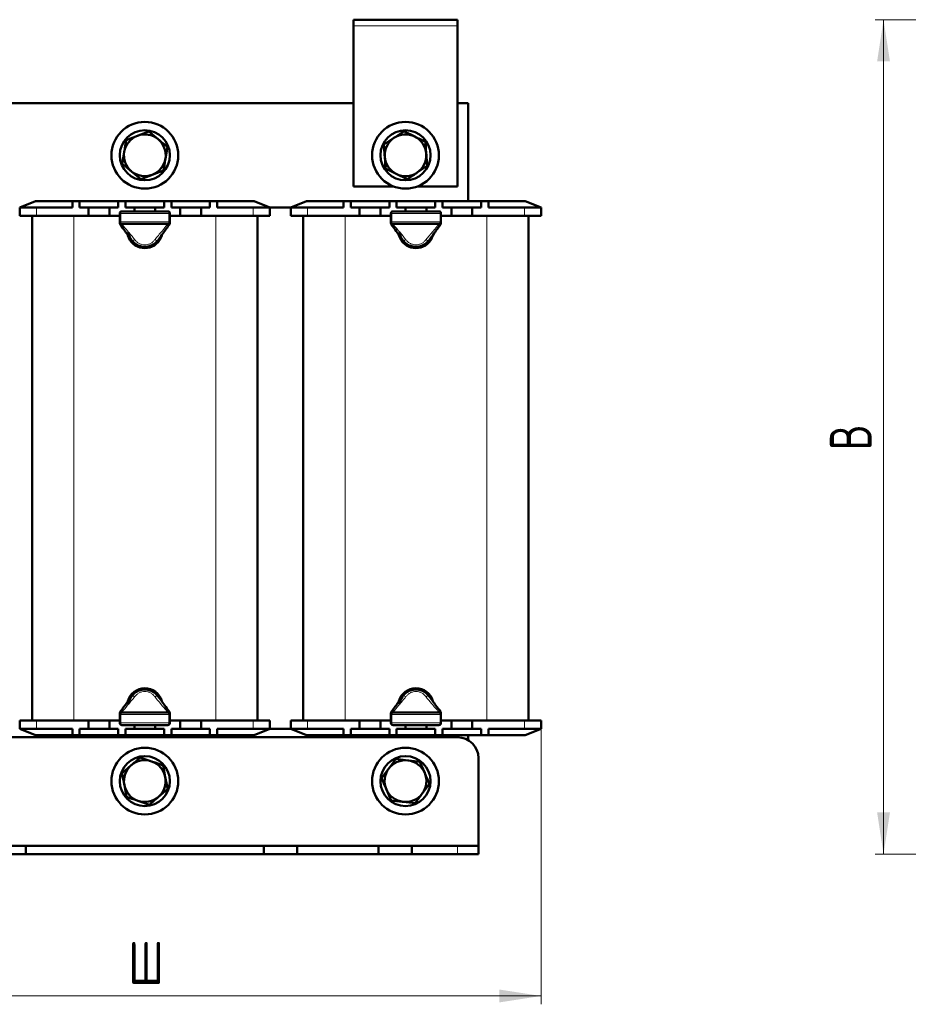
# Model space of a CAD drawing. Header units: millimetres. Extents: x 0 to 310, y 0 to 420.
# Tile 3 of 5: x 68 to 174, y 92 to 210. Entities that reach past the tile are written whole.
import ezdxf

# ---------------------------------------------------------------- set-up
doc = ezdxf.new("R2010")
doc.units = ezdxf.units.MM
doc.styles.add('SLDTEXTSTYLE0', font='TXT', dxfattribs={"width": 0.7})
doc.styles.add('SLDTEXTSTYLE1', font='TXT', dxfattribs={"width": 0.7, "bigfont": 'bigfont'})
doc.dimstyles.new('SLDDIMSTYLE0', dxfattribs={"dimtxt": 5, "dimasz": 5, "dimexe": 0, "dimexo": 0.0625, "dimgap": 1.25, "dimtad": 2, "dimdec": 1, "dimlfac": 2, "dimrnd": 1e-09, "dimzin": 12, "dimdsep": 46, "dimtxsty": 'SLDTEXTSTYLE0', "dimsah": 1, "dimcen": 0.09, "dimadec": 0, "dimazin": 3, "dimtfac": 1, "dimtdec": 3, "dimtofl": 0, "dimtmove": 0, "dimatfit": 3, "dimfxl": 0, "dimfrac": 2, "dimtolj": 1, "dimtzin": 12, "dimarcsym": 0})

# ---------------------------------------------------------------- blocks, each defined once
blk = doc.blocks.new('_D')
at = {"color": 7, "linetype": 'Continuous', "lineweight": 0}
for p, q in [((35.36, 125.46), (35.36, 92.47)), ((130.36, 125.46), (130.36, 92.47)), ((35.36, 93.47), (130.36, 93.47))]:
    blk.add_line(p, q, dxfattribs=at)
at = {"color": 7, "linetype": 'Continuous', "lineweight": 18}
for points in [[(35.36, 93.47), (40.36, 92.7), (40.36, 94.24)], [(130.36, 93.47), (125.36, 94.24), (125.36, 92.7)]]:
    blk.add_solid(points, dxfattribs=at)
at = {"color": 7, "linetype": 'Continuous', "lineweight": 18, "insert": (80.9, 99.92), "char_height": 5, "attachment_point": 1, "style": 'SLDTEXTSTYLE1'}
blk.add_mtext('Ш', dxfattribs=at)
blk = doc.blocks.new('_D_1')
at = {"color": 7, "linetype": 'Continuous', "lineweight": 0}
for p, q in [((200.9, 210.47), (170.41, 210.47)), ((171.41, 110.47), (171.41, 210.47)), ((189.4, 110.47), (170.41, 110.47))]:
    blk.add_line(p, q, dxfattribs=at)
at = {"color": 7, "linetype": 'Continuous', "lineweight": 18}
for points in [[(171.41, 210.47), (170.64, 205.47), (172.18, 205.47)], [(171.41, 110.47), (172.18, 115.47), (170.64, 115.47)]]:
    blk.add_solid(points, dxfattribs=at)
at = {"color": 7, "linetype": 'Continuous', "lineweight": 18, "insert": (164.97, 158.87), "char_height": 5, "attachment_point": 1, "rotation": 90, "style": 'SLDTEXTSTYLE1'}
blk.add_mtext('В', dxfattribs=at)

msp = doc.modelspace()

# ---------------------------------------------------------------- linework, layer by layer
at = {"color": 7, "linetype": 'Continuous', "lineweight": 50}
for p, q in [((107.857, 210.472), (107.857, 209.722)), ((120.357, 210.472), (107.857, 210.472)), ((120.357, 210.472), (120.357, 209.722)), ((107.857, 209.722), (107.857, 190.472)), ((120.357, 190.472), (120.357, 209.722)), ((107.857, 200.472), (57.857, 200.472)), ((121.607, 200.472), (120.357, 200.472)), ((121.607, 188.722), (121.607, 200.472)), ((83.324, 197.07), (84.441, 196.156)), ((113.922, 197.103), (115.216, 196.462)), ((80.623, 196.051), (81.974, 196.561)), ((111.52, 195.502), (112.721, 196.303)), ((85.557, 195.241), (85.324, 193.817)), ((116.509, 195.822), (116.602, 194.382)), ((80.156, 193.202), (80.39, 194.626)), ((111.704, 192.622), (111.612, 194.062)), ((85.09, 192.393), (83.74, 191.883)), ((116.694, 192.941), (115.493, 192.141)), ((82.39, 191.373), (81.273, 192.288)), ((114.291, 191.341), (112.998, 191.981)), ((107.857, 190.472), (112.715, 190.472)), ((115.499, 190.472), (120.357, 190.472)), ((69.757, 188.722), (67.857, 187.972)), ((67.857, 186.972), (67.857, 187.972)), ((67.857, 187.972), (69.857, 187.972)), ((69.757, 188.722), (74.169, 188.722)), ((69.857, 187.972), (74.169, 187.972)), ((74.169, 188.722), (74.169, 187.972)), ((74.169, 188.722), (75.044, 188.722)), ((75.044, 188.722), (75.044, 187.972)), ((75.044, 188.722), (79.669, 188.722)), ((75.044, 187.972), (76.107, 187.972)), ((76.107, 187.972), (76.107, 186.972)), ((76.107, 187.972), (77.357, 187.972)), ((77.357, 187.972), (78.607, 187.972)), ((78.607, 187.972), (78.607, 186.972)), ((78.607, 187.972), (79.669, 187.972)), ((79.669, 188.722), (79.669, 187.972)), ((79.669, 188.722), (80.544, 188.722)), ((80.544, 188.722), (80.544, 187.972)), ((80.544, 188.722), (85.169, 188.722)), ((80.544, 187.972), (81.607, 187.972)), ((81.607, 187.972), (81.607, 187.502)), ((81.607, 187.972), (82.857, 187.972)), ((82.857, 187.972), (84.107, 187.972)), ((84.107, 187.972), (85.169, 187.972)), ((84.107, 187.972), (84.107, 187.502)), ((85.169, 188.722), (85.169, 187.972)), ((85.169, 188.722), (86.044, 188.722)), ((86.044, 188.722), (86.044, 187.972)), ((86.044, 188.722), (90.669, 188.722)), ((86.044, 187.972), (87.107, 187.972)), ((87.107, 187.972), (87.107, 186.972)), ((87.107, 187.972), (88.357, 187.972)), ((88.357, 187.972), (89.607, 187.972)), ((89.607, 187.972), (89.607, 186.972)), ((89.607, 187.972), (90.669, 187.972)), ((90.669, 188.722), (90.669, 187.972)), ((90.669, 188.722), (91.544, 188.722)), ((91.544, 188.722), (91.544, 187.972)), ((91.544, 188.722), (95.957, 188.722)), ((91.544, 187.972), (95.857, 187.972)), ((95.857, 187.972), (97.857, 187.972)), ((97.857, 187.972), (95.957, 188.722)), ((97.857, 187.972), (100.357, 187.972)), ((97.857, 187.972), (97.857, 186.972)), ((102.257, 188.722), (100.357, 187.972)), ((100.357, 186.972), (100.357, 187.972)), ((100.357, 187.972), (102.357, 187.972)), ((102.257, 188.722), (106.669, 188.722)), ((102.357, 187.972), (106.669, 187.972)), ((106.669, 188.722), (106.669, 187.972)), ((106.669, 188.722), (107.544, 188.722)), ((107.544, 188.722), (107.544, 187.972)), ((107.544, 188.722), (112.169, 188.722)), ((107.544, 187.972), (108.607, 187.972)), ((108.607, 187.972), (108.607, 186.972)), ((108.607, 187.972), (109.857, 187.972)), ((109.857, 187.972), (111.107, 187.972)), ((111.107, 187.972), (111.107, 186.972)), ((111.107, 187.972), (112.169, 187.972)), ((112.169, 188.722), (112.169, 187.972)), ((112.169, 188.722), (113.044, 188.722)), ((113.044, 188.722), (113.044, 187.972)), ((113.044, 188.722), (117.669, 188.722)), ((113.044, 187.972), (114.107, 187.972)), ((114.107, 187.972), (114.107, 187.502)), ((114.107, 187.972), (115.357, 187.972)), ((115.357, 187.972), (116.607, 187.972)), ((116.607, 187.972), (116.607, 187.502)), ((116.607, 187.972), (117.669, 187.972)), ((117.669, 188.722), (117.669, 187.972)), ((117.669, 188.722), (118.544, 188.722)), ((118.544, 188.722), (118.544, 187.972)), ((118.544, 188.722), (123.169, 188.722)), ((118.544, 187.972), (119.607, 187.972)), ((119.607, 187.972), (119.607, 186.972)), ((119.607, 187.972), (120.857, 187.972)), ((120.857, 187.972), (122.107, 187.972)), ((122.107, 187.972), (122.107, 186.972)), ((122.107, 187.972), (123.169, 187.972)), ((123.169, 188.722), (123.169, 187.972)), ((123.169, 188.722), (124.044, 188.722)), ((124.044, 188.722), (124.044, 187.972)), ((124.044, 188.722), (128.457, 188.722)), ((124.044, 187.972), (128.357, 187.972)), ((128.357, 187.972), (130.357, 187.972)), ((130.357, 187.972), (128.457, 188.722)), ((130.357, 187.972), (130.357, 186.972)), ((69.857, 186.972), (67.857, 186.972)), ((69.357, 126.472), (69.357, 186.972)), ((69.857, 186.972), (76.107, 186.972)), ((76.107, 186.972), (78.607, 186.972)), ((78.607, 186.972), (79.857, 186.972)), ((79.857, 186.252), (79.857, 187.252)), ((80.107, 187.502), (85.607, 187.502)), ((85.857, 187.252), (85.857, 186.252)), ((85.857, 186.972), (87.107, 186.972)), ((87.107, 186.972), (89.607, 186.972)), ((89.607, 186.972), (95.857, 186.972)), ((97.857, 186.972), (95.857, 186.972)), ((96.357, 186.972), (96.357, 126.472)), ((102.357, 186.972), (100.357, 186.972)), ((101.857, 126.472), (101.857, 186.972)), ((102.357, 186.972), (108.607, 186.972)), ((108.607, 186.972), (111.107, 186.972)), ((111.107, 186.972), (112.357, 186.972)), ((112.357, 186.252), (112.357, 187.252)), ((112.607, 187.502), (118.107, 187.502)), ((118.357, 187.252), (118.357, 186.252)), ((118.357, 186.972), (119.607, 186.972)), ((119.607, 186.972), (122.107, 186.972)), ((122.107, 186.972), (128.357, 186.972)), ((130.357, 186.972), (128.357, 186.972)), ((128.857, 186.972), (128.857, 126.472)), ((79.857, 186.083), (79.857, 186.252)), ((85.607, 186.002), (80.107, 186.002)), ((85.857, 186.252), (85.857, 186.083)), ((112.357, 186.083), (112.357, 186.252)), ((118.107, 186.002), (112.607, 186.002)), ((118.357, 186.252), (118.357, 186.083)), ((80.107, 127.442), (85.607, 127.442)), ((112.607, 127.442), (118.107, 127.442)), ((67.857, 125.472), (67.857, 126.472)), ((67.857, 126.472), (69.857, 126.472)), ((76.107, 126.472), (69.857, 126.472)), ((76.107, 126.472), (78.607, 126.472)), ((76.107, 125.472), (76.107, 126.472)), ((78.607, 125.472), (78.607, 126.472)), ((79.857, 126.472), (78.607, 126.472)), ((79.857, 127.192), (79.857, 127.361)), ((79.857, 126.192), (79.857, 127.192)), ((85.857, 127.361), (85.857, 127.192)), ((85.857, 127.192), (85.857, 126.192)), ((87.107, 126.472), (85.857, 126.472)), ((87.107, 126.472), (89.607, 126.472)), ((87.107, 125.472), (87.107, 126.472)), ((89.607, 125.472), (89.607, 126.472)), ((95.857, 126.472), (89.607, 126.472)), ((95.857, 126.472), (97.857, 126.472)), ((97.857, 126.472), (97.857, 125.472)), ((100.357, 125.472), (100.357, 126.472)), ((100.357, 126.472), (102.357, 126.472)), ((108.607, 126.472), (102.357, 126.472)), ((108.607, 126.472), (111.107, 126.472)), ((108.607, 125.472), (108.607, 126.472)), ((111.107, 125.472), (111.107, 126.472)), ((112.357, 126.472), (111.107, 126.472)), ((112.357, 127.192), (112.357, 127.361)), ((112.357, 126.192), (112.357, 127.192)), ((118.357, 127.361), (118.357, 127.192)), ((118.357, 127.192), (118.357, 126.192)), ((119.607, 126.472), (118.357, 126.472)), ((119.607, 126.472), (122.107, 126.472)), ((119.607, 125.472), (119.607, 126.472)), ((122.107, 125.472), (122.107, 126.472)), ((128.357, 126.472), (122.107, 126.472)), ((128.357, 126.472), (130.357, 126.472)), ((130.357, 126.472), (130.357, 125.472)), ((69.857, 125.472), (67.857, 125.472)), ((67.857, 125.472), (69.757, 124.722)), ((74.169, 125.472), (69.857, 125.472)), ((74.169, 124.722), (74.169, 125.472)), ((76.107, 125.472), (75.044, 125.472)), ((75.044, 124.722), (75.044, 125.472)), ((77.357, 125.472), (76.107, 125.472)), ((78.607, 125.472), (77.357, 125.472)), ((79.669, 125.472), (78.607, 125.472)), ((79.669, 124.722), (79.669, 125.472)), ((85.607, 125.942), (80.107, 125.942)), ((80.544, 124.722), (80.544, 125.472)), ((81.607, 125.472), (80.544, 125.472)), ((81.607, 125.472), (81.607, 125.942)), ((82.857, 125.472), (81.607, 125.472)), ((84.107, 125.472), (82.857, 125.472)), ((84.107, 125.472), (84.107, 125.942)), ((85.169, 125.472), (84.107, 125.472)), ((85.169, 124.722), (85.169, 125.472)), ((86.044, 124.722), (86.044, 125.472)), ((87.107, 125.472), (86.044, 125.472)), ((88.357, 125.472), (87.107, 125.472)), ((89.607, 125.472), (88.357, 125.472)), ((90.669, 125.472), (89.607, 125.472)), ((90.669, 124.722), (90.669, 125.472)), ((91.544, 124.722), (91.544, 125.472)), ((95.857, 125.472), (91.544, 125.472)), ((97.857, 125.472), (95.857, 125.472)), ((95.957, 124.722), (97.857, 125.472)), ((97.857, 125.472), (100.357, 125.472)), ((102.357, 125.472), (100.357, 125.472)), ((100.357, 125.472), (102.257, 124.722)), ((106.669, 125.472), (102.357, 125.472)), ((106.669, 124.722), (106.669, 125.472)), ((108.607, 125.472), (107.544, 125.472)), ((107.544, 124.722), (107.544, 125.472)), ((109.857, 125.472), (108.607, 125.472)), ((111.107, 125.472), (109.857, 125.472)), ((112.169, 125.472), (111.107, 125.472)), ((112.169, 124.722), (112.169, 125.472)), ((118.107, 125.942), (112.607, 125.942)), ((113.044, 124.722), (113.044, 125.472)), ((114.107, 125.472), (113.044, 125.472)), ((114.107, 125.472), (114.107, 125.942)), ((115.357, 125.472), (114.107, 125.472)), ((116.607, 125.472), (115.357, 125.472)), ((116.607, 125.472), (116.607, 125.942)), ((117.669, 125.472), (116.607, 125.472)), ((117.669, 124.722), (117.669, 125.472)), ((118.544, 124.722), (118.544, 125.472)), ((119.607, 125.472), (118.544, 125.472)), ((120.857, 125.472), (119.607, 125.472)), ((122.107, 125.472), (120.857, 125.472)), ((123.169, 125.472), (122.107, 125.472)), ((123.169, 124.722), (123.169, 125.472)), ((124.044, 124.722), (124.044, 125.472)), ((128.357, 125.472), (124.044, 125.472)), ((130.357, 125.472), (128.357, 125.472)), ((128.457, 124.722), (130.357, 125.472)), ((45.357, 124.472), (120.357, 124.472)), ((74.169, 124.722), (69.757, 124.722)), ((75.044, 124.722), (74.169, 124.722)), ((79.669, 124.722), (75.044, 124.722)), ((80.544, 124.722), (79.669, 124.722)), ((85.169, 124.722), (80.544, 124.722)), ((86.044, 124.722), (85.169, 124.722)), ((90.669, 124.722), (86.044, 124.722)), ((91.544, 124.722), (90.669, 124.722)), ((95.957, 124.722), (91.544, 124.722)), ((106.669, 124.722), (102.257, 124.722)), ((107.544, 124.722), (106.669, 124.722)), ((112.169, 124.722), (107.544, 124.722)), ((113.044, 124.722), (112.169, 124.722)), ((117.669, 124.722), (113.044, 124.722)), ((118.544, 124.722), (117.669, 124.722)), ((123.169, 124.722), (118.544, 124.722)), ((121.607, 124.137), (121.607, 124.722)), ((124.044, 124.722), (123.169, 124.722)), ((128.457, 124.722), (124.044, 124.722)), ((82.313, 122.057), (83.676, 121.584)), ((112.964, 121.873), (114.398, 121.705)), ((122.857, 121.972), (122.857, 111.472)), ((80.13, 120.168), (81.221, 121.112)), ((85.04, 121.11), (85.312, 119.693)), ((111.24, 119.558), (112.102, 120.715)), ((115.831, 121.537), (116.403, 120.211)), ((80.674, 117.333), (80.402, 118.751)), ((85.584, 118.275), (84.492, 117.331)), ((112.382, 116.907), (111.811, 118.232)), ((116.974, 118.886), (116.112, 117.728)), ((83.401, 116.387), (82.037, 116.86)), ((115.249, 116.571), (113.816, 116.739)), ((68.607, 111.472), (64.607, 111.472)), ((68.607, 110.472), (68.607, 111.472)), ((97.107, 111.472), (68.607, 111.472)), ((97.107, 110.472), (97.107, 111.472)), ((101.107, 111.472), (97.107, 111.472)), ((101.107, 110.472), (101.107, 111.472)), ((110.857, 111.472), (101.107, 111.472)), ((110.857, 110.472), (110.857, 111.472)), ((114.857, 111.472), (110.857, 111.472)), ((114.857, 110.472), (114.857, 111.472)), ((120.357, 111.472), (114.857, 111.472)), ((120.357, 111.472), (122.857, 111.472)), ((122.857, 111.472), (122.857, 110.472)), ((68.607, 110.472), (64.607, 110.472)), ((97.107, 110.472), (68.607, 110.472)), ((101.107, 110.472), (97.107, 110.472)), ((110.857, 110.472), (101.107, 110.472)), ((114.857, 110.472), (110.857, 110.472)), ((120.357, 110.472), (114.857, 110.472)), ((122.857, 110.472), (120.357, 110.472))]:
    msp.add_line(p, q, dxfattribs=at)
at = {"color": 8, "linetype": 'Continuous', "lineweight": 18}
for p, q in [((120.357, 209.722), (107.857, 209.722)), ((69.857, 187.972), (69.857, 186.972)), ((95.857, 186.972), (95.857, 187.972)), ((102.357, 187.972), (102.357, 186.972)), ((128.357, 186.972), (128.357, 187.972)), ((74.357, 186.972), (74.357, 126.472)), ((79.857, 187.252), (79.962, 187.252)), ((79.962, 187.252), (79.962, 186.252)), ((85.751, 187.252), (79.962, 187.252)), ((85.751, 186.252), (85.751, 187.252)), ((85.751, 187.252), (85.857, 187.252)), ((91.357, 126.472), (91.357, 186.972)), ((106.857, 186.972), (106.857, 126.472)), ((112.357, 187.252), (112.462, 187.252)), ((118.251, 187.252), (112.462, 187.252)), ((112.462, 187.252), (112.462, 186.252)), ((118.251, 186.252), (118.251, 187.252)), ((118.251, 187.252), (118.357, 187.252)), ((123.857, 126.472), (123.857, 186.972)), ((79.857, 186.252), (79.962, 186.252)), ((79.962, 186.252), (85.751, 186.252)), ((80.107, 186.002), (80.107, 185.957)), ((85.607, 185.957), (85.607, 186.002)), ((85.751, 186.252), (85.857, 186.252)), ((112.357, 186.252), (112.462, 186.252)), ((112.462, 186.252), (118.251, 186.252)), ((112.607, 186.002), (112.607, 185.957)), ((118.107, 185.957), (118.107, 186.002)), ((118.251, 186.252), (118.357, 186.252)), ((80.107, 127.487), (80.107, 127.442)), ((85.607, 127.442), (85.607, 127.487)), ((112.607, 127.487), (112.607, 127.442)), ((118.107, 127.442), (118.107, 127.487)), ((69.857, 126.472), (69.857, 125.472)), ((79.962, 127.192), (79.857, 127.192)), ((85.751, 127.192), (79.962, 127.192)), ((79.962, 127.192), (79.962, 126.192)), ((85.751, 126.192), (85.751, 127.192)), ((85.857, 127.192), (85.751, 127.192)), ((95.857, 125.472), (95.857, 126.472)), ((102.357, 126.472), (102.357, 125.472)), ((112.462, 127.192), (112.357, 127.192)), ((112.462, 127.192), (112.462, 126.192)), ((118.251, 127.192), (112.462, 127.192)), ((118.251, 126.192), (118.251, 127.192)), ((118.357, 127.192), (118.251, 127.192)), ((128.357, 125.472), (128.357, 126.472)), ((79.962, 126.192), (79.857, 126.192)), ((79.962, 126.192), (85.751, 126.192)), ((85.857, 126.192), (85.751, 126.192)), ((112.462, 126.192), (112.357, 126.192)), ((112.462, 126.192), (118.251, 126.192)), ((118.357, 126.192), (118.251, 126.192)), ((120.357, 110.472), (120.357, 111.472))]:
    msp.add_line(p, q, dxfattribs=at)
at = {"color": 8, "linetype": 'Continuous', "lineweight": 18, "flags": 128}
for points in [[(80.107, 187.502), (80.079, 187.497), (80.051, 187.483), (80.026, 187.46), (80.004, 187.429), (79.986, 187.391), (79.973, 187.347), (79.965, 187.301), (79.962, 187.252)], [(85.751, 187.252), (85.749, 187.301), (85.74, 187.347), (85.727, 187.391), (85.709, 187.429), (85.687, 187.46), (85.662, 187.483), (85.635, 187.497), (85.607, 187.502)], [(112.607, 187.502), (112.579, 187.497), (112.551, 187.483), (112.526, 187.46), (112.504, 187.429), (112.486, 187.391), (112.473, 187.347), (112.465, 187.301), (112.462, 187.252)], [(118.251, 187.252), (118.249, 187.301), (118.24, 187.347), (118.227, 187.391), (118.209, 187.429), (118.187, 187.46), (118.162, 187.483), (118.135, 187.497), (118.107, 187.502)], [(79.962, 186.252), (79.965, 186.203), (79.973, 186.156), (79.986, 186.113), (80.004, 186.075), (80.026, 186.044), (80.051, 186.021), (80.079, 186.007), (80.107, 186.002)], [(85.607, 186.002), (85.635, 186.007), (85.662, 186.021), (85.687, 186.044), (85.709, 186.075), (85.727, 186.113), (85.74, 186.156), (85.749, 186.203), (85.751, 186.252)], [(112.462, 186.252), (112.465, 186.203), (112.473, 186.156), (112.486, 186.113), (112.504, 186.075), (112.526, 186.044), (112.551, 186.021), (112.579, 186.007), (112.607, 186.002)], [(118.107, 186.002), (118.135, 186.007), (118.162, 186.021), (118.187, 186.044), (118.209, 186.075), (118.227, 186.113), (118.24, 186.156), (118.249, 186.203), (118.251, 186.252)], [(80.107, 127.442), (80.079, 127.437), (80.051, 127.423), (80.026, 127.4), (80.004, 127.369), (79.986, 127.331), (79.973, 127.287), (79.965, 127.241), (79.962, 127.192)], [(85.751, 127.192), (85.749, 127.241), (85.74, 127.287), (85.727, 127.331), (85.709, 127.369), (85.687, 127.4), (85.662, 127.423), (85.635, 127.437), (85.607, 127.442)], [(112.607, 127.442), (112.579, 127.437), (112.551, 127.423), (112.526, 127.4), (112.504, 127.369), (112.486, 127.331), (112.473, 127.287), (112.465, 127.241), (112.462, 127.192)], [(118.251, 127.192), (118.249, 127.241), (118.24, 127.287), (118.227, 127.331), (118.209, 127.369), (118.187, 127.4), (118.162, 127.423), (118.135, 127.437), (118.107, 127.442)], [(79.962, 126.192), (79.965, 126.143), (79.973, 126.096), (79.986, 126.053), (80.004, 126.015), (80.026, 125.984), (80.051, 125.961), (80.079, 125.947), (80.107, 125.942)], [(85.607, 125.942), (85.635, 125.947), (85.662, 125.961), (85.687, 125.984), (85.709, 126.015), (85.727, 126.053), (85.74, 126.096), (85.749, 126.143), (85.751, 126.192)], [(112.462, 126.192), (112.465, 126.143), (112.473, 126.096), (112.486, 126.053), (112.504, 126.015), (112.526, 125.984), (112.551, 125.961), (112.579, 125.947), (112.607, 125.942)], [(118.107, 125.942), (118.135, 125.947), (118.162, 125.961), (118.187, 125.984), (118.209, 126.015), (118.227, 126.053), (118.24, 126.096), (118.249, 126.143), (118.251, 126.192)]]:
    msp.add_lwpolyline(points, dxfattribs=at)
at = {"color": 7, "linetype": 'Continuous', "lineweight": 50, "flags": 128}
for points in [[(80.806, 184.664), (80.822, 184.608), (81.078, 184.06)], [(113.306, 184.664), (113.322, 184.608), (113.578, 184.06)]]:
    msp.add_lwpolyline(points, dxfattribs=at)
at = {"color": 7, "linetype": 'Continuous', "lineweight": 50}
for centre, radius in [((82.857, 194.222), 4), ((82.857, 194.222), 3), ((114.107, 194.222), 4), ((114.107, 194.222), 3), ((82.857, 119.222), 4), ((114.107, 119.222), 4), ((82.857, 119.222), 3), ((114.107, 119.222), 3)]:
    msp.add_circle(centre, radius, dxfattribs=at)
for centre, radius, start, end in [((82.857, 194.222), 2.5, 110.68529, 170.68529), ((82.857, 194.222), 2.5, 50.68529, 110.68529), ((82.857, 194.222), 2.5, 350.68529, 50.68529), ((114.107, 194.222), 2.5, 123.66434, 183.66434), ((114.107, 194.222), 2.5, 63.66434, 123.66434), ((114.107, 194.222), 2.5, 3.66434, 63.66434), ((82.857, 194.222), 2.5, 170.68529, 230.68529), ((82.857, 194.222), 2.5, 290.68529, 350.68529), ((114.107, 194.222), 2.5, 183.66434, 243.66434), ((114.107, 194.222), 2.5, 303.66434, 3.66434), ((82.857, 194.222), 2.5, 230.68529, 290.68529), ((114.107, 194.222), 2.5, 243.66434, 303.66434), ((80.107, 187.252), 0.25, 90, 180), ((85.607, 187.252), 0.25, 0, 90), ((112.607, 187.252), 0.25, 90, 180), ((118.107, 187.252), 0.25, 0, 90), ((80.107, 186.252), 0.25, 180, 270), ((85.607, 186.252), 0.25, 270, 0), ((112.607, 186.252), 0.25, 180, 270), ((118.107, 186.252), 0.25, 270, 0), ((82.857, 185.222), 1.975, 186.79261, 323.28384), ((82.857, 185.222), 2.125, 213.15762, 342.92673), ((115.357, 185.222), 1.975, 186.79261, 323.28384), ((115.357, 185.222), 2.125, 213.15762, 342.92673), ((82.857, 128.222), 2.125, 16.61107, 164.28124), ((82.857, 128.222), 1.975, 31.23176, 173.42094), ((115.357, 128.222), 2.125, 16.61107, 164.28124), ((115.357, 128.222), 1.975, 31.23176, 173.42094), ((80.107, 127.192), 0.25, 90, 180), ((85.607, 127.192), 0.25, 0, 90), ((112.607, 127.192), 0.25, 90, 180), ((118.107, 127.192), 0.25, 0, 90), ((80.107, 126.192), 0.25, 180, 270), ((85.607, 126.192), 0.25, 270, 0), ((112.607, 126.192), 0.25, 180, 270), ((118.107, 126.192), 0.25, 270, 0), ((120.357, 121.972), 2.5, 0, 90), ((82.857, 119.222), 2.5, 70.86263, 130.86263), ((82.857, 119.222), 2.5, 10.86263, 70.86263), ((114.107, 119.222), 2.5, 83.31178, 143.31178), ((114.107, 119.222), 2.5, 23.31178, 83.31178), ((82.857, 119.222), 2.5, 130.86263, 190.86263), ((114.107, 119.222), 2.5, 143.31178, 203.31178), ((82.857, 119.222), 2.5, 310.86263, 10.86263), ((114.107, 119.222), 2.5, 323.31178, 23.31178), ((82.857, 119.222), 2.5, 190.86263, 250.86263), ((114.107, 119.222), 2.5, 203.31178, 263.31178), ((82.857, 119.222), 2.5, 250.86263, 310.86263), ((114.107, 119.222), 2.5, 263.31178, 323.31178)]:
    msp.add_arc(centre, radius, start, end, dxfattribs=at)
for points, knots in [([(81.974, 196.561), (82.006, 196.573), (82.462, 196.745), (82.909, 196.914), (83.324, 197.07)], [0, 0, 0, 0, 0.0702006, 1, 1, 1, 1]), ([(112.721, 196.303), (112.749, 196.321), (113.155, 196.592), (113.553, 196.856), (113.922, 197.103)], [0, 0, 0, 0, 0.0702006, 1, 1, 1, 1]), ([(80.39, 194.626), (80.395, 194.66), (80.474, 195.141), (80.551, 195.612), (80.623, 196.051)], [0, 0, 0, 0, 0.0702006, 1, 1, 1, 1]), ([(84.441, 196.156), (84.447, 196.151), (84.824, 195.842), (85.194, 195.539), (85.557, 195.241)], [0, 0, 0, 0, 0.0172028, 1, 1, 1, 1]), ([(115.216, 196.462), (115.223, 196.459), (115.66, 196.243), (116.088, 196.03), (116.509, 195.822)], [0, 0, 0, 0, 0.0172028, 1, 1, 1, 1]), ([(111.612, 194.062), (111.61, 194.096), (111.579, 194.583), (111.548, 195.059), (111.52, 195.502)], [0, 0, 0, 0, 0.0702006, 1, 1, 1, 1]), ([(85.324, 193.817), (85.318, 193.783), (85.239, 193.302), (85.162, 192.831), (85.09, 192.393)], [0, 0, 0, 0, 0.0702006, 1, 1, 1, 1]), ([(116.602, 194.382), (116.604, 194.347), (116.635, 193.861), (116.666, 193.384), (116.694, 192.941)], [0, 0, 0, 0, 0.0702006, 1, 1, 1, 1]), ([(81.273, 192.288), (81.266, 192.293), (80.89, 192.601), (80.52, 192.904), (80.156, 193.202)], [0, 0, 0, 0, 0.0172028, 1, 1, 1, 1]), ([(112.998, 191.981), (112.99, 191.985), (112.554, 192.201), (112.125, 192.413), (111.704, 192.622)], [0, 0, 0, 0, 0.0172028, 1, 1, 1, 1]), ([(83.74, 191.883), (83.708, 191.871), (83.252, 191.699), (82.805, 191.53), (82.39, 191.373)], [0, 0, 0, 0, 0.0702006, 1, 1, 1, 1]), ([(115.493, 192.141), (115.464, 192.122), (115.058, 191.852), (114.661, 191.587), (114.291, 191.341)], [0, 0, 0, 0, 0.0702006, 1, 1, 1, 1]), ([(81.256, 184.065), (81.003, 184.415), (80.552, 185.04), (80.102, 185.662), (79.904, 185.936)], [0, 0, 0, 0, 0.5599207, 1, 1, 1, 1]), ([(85.809, 185.936), (85.559, 185.589), (85.112, 184.97), (84.657, 184.342), (84.458, 184.065)], [0, 0, 0, 0, 0.5603004, 1, 1, 1, 1]), ([(113.756, 184.065), (113.503, 184.415), (113.052, 185.04), (112.602, 185.662), (112.404, 185.936)], [0, 0, 0, 0, 0.5599207, 1, 1, 1, 1]), ([(118.309, 185.936), (118.059, 185.589), (117.612, 184.97), (117.157, 184.342), (116.958, 184.065)], [0, 0, 0, 0, 0.5603004, 1, 1, 1, 1]), ([(84.458, 184.065), (84.355, 183.942), (84.158, 183.706), (83.761, 183.447), (83.325, 183.284), (82.857, 183.229), (82.389, 183.284), (81.952, 183.447), (81.555, 183.706), (81.359, 183.942), (81.256, 184.065)], [0, 0, 0, 0, 0.1327588, 0.2542321, 0.3789279, 0.5, 0.621066, 0.7457679, 0.8672376, 1, 1, 1, 1]), ([(116.958, 184.065), (116.855, 183.942), (116.658, 183.706), (116.261, 183.447), (115.825, 183.284), (115.357, 183.229), (114.889, 183.284), (114.452, 183.447), (114.055, 183.706), (113.859, 183.942), (113.756, 184.065)], [0, 0, 0, 0, 0.1327588, 0.2542321, 0.3789279, 0.5, 0.621066, 0.7457679, 0.8672376, 1, 1, 1, 1]), ([(81.256, 129.378), (81.359, 129.502), (81.555, 129.738), (81.952, 129.997), (82.389, 130.16), (82.857, 130.215), (83.325, 130.16), (83.761, 129.997), (84.158, 129.738), (84.355, 129.502), (84.458, 129.378)], [0, 0, 0, 0, 0.1327588, 0.2542321, 0.3789279, 0.5, 0.621066, 0.7457679, 0.8672376, 1, 1, 1, 1]), ([(113.756, 129.378), (113.859, 129.502), (114.055, 129.738), (114.452, 129.997), (114.889, 130.16), (115.357, 130.215), (115.825, 130.16), (116.261, 129.997), (116.658, 129.738), (116.855, 129.502), (116.958, 129.378)], [0, 0, 0, 0, 0.1327588, 0.2542321, 0.3789279, 0.5, 0.621066, 0.7457679, 0.8672376, 1, 1, 1, 1]), ([(79.904, 127.507), (80.155, 127.854), (80.602, 128.473), (81.056, 129.102), (81.256, 129.378)], [0, 0, 0, 0, 0.5603004, 1, 1, 1, 1]), ([(84.458, 129.378), (84.71, 129.028), (85.162, 128.404), (85.612, 127.781), (85.809, 127.507)], [0, 0, 0, 0, 0.55992069, 1, 1, 1, 1]), ([(112.404, 127.507), (112.655, 127.854), (113.102, 128.473), (113.556, 129.102), (113.756, 129.378)], [0, 0, 0, 0, 0.5603004, 1, 1, 1, 1]), ([(116.958, 129.378), (117.21, 129.028), (117.662, 128.404), (118.112, 127.781), (118.309, 127.507)], [0, 0, 0, 0, 0.5599207, 1, 1, 1, 1]), ([(81.221, 121.112), (81.247, 121.135), (81.616, 121.454), (81.977, 121.766), (82.313, 122.057)], [0, 0, 0, 0, 0.0702006, 1, 1, 1, 1]), ([(83.676, 121.584), (83.709, 121.572), (84.169, 121.413), (84.62, 121.256), (85.04, 121.11)], [0, 0, 0, 0, 0.0702006, 1, 1, 1, 1]), ([(112.102, 120.715), (112.122, 120.743), (112.414, 121.134), (112.699, 121.517), (112.964, 121.873)], [0, 0, 0, 0, 0.0702006, 1, 1, 1, 1]), ([(114.398, 121.705), (114.432, 121.701), (114.916, 121.644), (115.39, 121.588), (115.831, 121.537)], [0, 0, 0, 0, 0.0702006, 1, 1, 1, 1]), ([(80.402, 118.751), (80.4, 118.759), (80.308, 119.237), (80.218, 119.707), (80.13, 120.168)], [0, 0, 0, 0, 0.0172028, 1, 1, 1, 1]), ([(85.312, 119.693), (85.314, 119.685), (85.405, 119.206), (85.495, 118.737), (85.584, 118.275)], [0, 0, 0, 0, 0.0172028, 1, 1, 1, 1]), ([(111.811, 118.232), (111.808, 118.24), (111.615, 118.687), (111.426, 119.126), (111.24, 119.558)], [0, 0, 0, 0, 0.0172028, 1, 1, 1, 1]), ([(116.403, 120.211), (116.406, 120.203), (116.599, 119.756), (116.788, 119.317), (116.974, 118.886)], [0, 0, 0, 0, 0.0172028, 1, 1, 1, 1]), ([(82.037, 116.86), (82.005, 116.871), (81.544, 117.031), (81.093, 117.188), (80.674, 117.333)], [0, 0, 0, 0, 0.0702006, 1, 1, 1, 1]), ([(84.492, 117.331), (84.467, 117.309), (84.098, 116.99), (83.737, 116.677), (83.401, 116.387)], [0, 0, 0, 0, 0.0702006, 1, 1, 1, 1]), ([(113.816, 116.739), (113.782, 116.743), (113.298, 116.8), (112.823, 116.855), (112.382, 116.907)], [0, 0, 0, 0, 0.0702006, 1, 1, 1, 1]), ([(116.112, 117.728), (116.091, 117.701), (115.8, 117.31), (115.514, 116.927), (115.249, 116.571)], [0, 0, 0, 0, 0.0702006, 1, 1, 1, 1])]:
    msp.add_open_spline(points, degree=3, knots=knots, dxfattribs=at)
for points in [[(79.904, 185.936), (79.89, 185.959), (79.863, 186.004), (79.859, 186.056), (79.857, 186.083)], [(85.857, 186.083), (85.855, 186.056), (85.85, 186.004), (85.823, 185.959), (85.809, 185.936)], [(112.404, 185.936), (112.39, 185.959), (112.363, 186.004), (112.359, 186.056), (112.357, 186.083)], [(118.357, 186.083), (118.355, 186.056), (118.35, 186.004), (118.323, 185.959), (118.309, 185.936)], [(79.857, 127.361), (79.859, 127.387), (79.863, 127.44), (79.89, 127.485), (79.904, 127.507)], [(85.809, 127.507), (85.823, 127.485), (85.85, 127.44), (85.855, 127.387), (85.857, 127.361)], [(112.357, 127.361), (112.359, 127.387), (112.363, 127.44), (112.39, 127.485), (112.404, 127.507)], [(118.309, 127.507), (118.323, 127.485), (118.35, 127.44), (118.355, 127.387), (118.357, 127.361)]]:
    msp.add_open_spline(points, degree=3, dxfattribs=at)
at = {"color": 8, "linetype": 'Continuous', "lineweight": 18}
for points, knots in [([(80.107, 185.957), (80.081, 185.958), (80.024, 185.961), (79.958, 185.979), (79.912, 186.002), (79.882, 186.025), (79.861, 186.053), (79.858, 186.072), (79.857, 186.083)], [0, 0, 0, 0, 0.1986059, 0.430992, 0.5604664, 0.6984632, 0.8449765, 1, 1, 1, 1]), ([(80.107, 185.957), (80.085, 185.945), (80.04, 185.923), (79.98, 185.909), (79.931, 185.912), (79.913, 185.928), (79.904, 185.936)], [0, 0, 0, 0, 0.24948582, 0.49998789, 0.75050323, 1, 1, 1, 1]), ([(80.107, 185.957), (80.402, 185.613), (80.93, 185), (81.438, 184.375), (81.661, 184.1)], [0, 0, 0, 0, 0.5602963, 1, 1, 1, 1]), ([(84.052, 184.1), (84.341, 184.447), (84.857, 185.068), (85.378, 185.685), (85.607, 185.957)], [0, 0, 0, 0, 0.55992547, 1, 1, 1, 1]), ([(85.857, 186.083), (85.855, 186.072), (85.853, 186.053), (85.832, 186.025), (85.802, 186.002), (85.755, 185.979), (85.689, 185.961), (85.633, 185.958), (85.607, 185.957)], [0, 0, 0, 0, 0.1550235, 0.3015368, 0.4395336, 0.569008, 0.8013941, 1, 1, 1, 1]), ([(85.809, 185.936), (85.801, 185.928), (85.783, 185.912), (85.734, 185.909), (85.673, 185.923), (85.629, 185.945), (85.607, 185.957)], [0, 0, 0, 0, 0.2494968, 0.5000121, 0.7505142, 1, 1, 1, 1]), ([(112.607, 185.957), (112.581, 185.958), (112.524, 185.961), (112.458, 185.979), (112.412, 186.002), (112.382, 186.025), (112.361, 186.053), (112.358, 186.072), (112.357, 186.083)], [0, 0, 0, 0, 0.1986059, 0.430992, 0.5604664, 0.6984632, 0.8449765, 1, 1, 1, 1]), ([(112.607, 185.957), (112.585, 185.945), (112.54, 185.923), (112.48, 185.909), (112.431, 185.912), (112.413, 185.928), (112.404, 185.936)], [0, 0, 0, 0, 0.2494858, 0.4999879, 0.7505032, 1, 1, 1, 1]), ([(112.607, 185.957), (112.902, 185.613), (113.43, 185), (113.938, 184.375), (114.161, 184.1)], [0, 0, 0, 0, 0.56029627, 1, 1, 1, 1]), ([(116.552, 184.1), (116.841, 184.447), (117.357, 185.068), (117.878, 185.685), (118.107, 185.957)], [0, 0, 0, 0, 0.55992547, 1, 1, 1, 1]), ([(118.357, 186.083), (118.355, 186.072), (118.353, 186.053), (118.332, 186.025), (118.302, 186.002), (118.255, 185.979), (118.189, 185.961), (118.133, 185.958), (118.107, 185.957)], [0, 0, 0, 0, 0.1550235, 0.3015368, 0.4395336, 0.569008, 0.8013941, 1, 1, 1, 1]), ([(118.309, 185.936), (118.301, 185.928), (118.283, 185.912), (118.234, 185.909), (118.173, 185.923), (118.129, 185.945), (118.107, 185.957)], [0, 0, 0, 0, 0.2494968, 0.5000121, 0.7505142, 1, 1, 1, 1]), ([(81.661, 184.1), (81.617, 184.079), (81.528, 184.036), (81.406, 184.011), (81.308, 184.018), (81.273, 184.05), (81.256, 184.065)], [0, 0, 0, 0, 0.2436588, 0.5, 0.7563412, 1, 1, 1, 1]), ([(81.661, 184.1), (81.735, 184.011), (81.88, 183.836), (82.175, 183.641), (82.505, 183.517), (82.857, 183.475), (83.209, 183.517), (83.539, 183.641), (83.834, 183.836), (83.979, 184.011), (84.052, 184.1)], [0, 0, 0, 0, 0.1310114, 0.2573818, 0.3798198, 0.5, 0.6201802, 0.7426182, 0.8689886, 1, 1, 1, 1]), ([(84.052, 184.1), (84.096, 184.079), (84.186, 184.036), (84.307, 184.011), (84.406, 184.018), (84.441, 184.05), (84.458, 184.065)], [0, 0, 0, 0, 0.2436588, 0.5, 0.7563412, 1, 1, 1, 1]), ([(114.161, 184.1), (114.117, 184.079), (114.028, 184.036), (113.906, 184.011), (113.808, 184.018), (113.773, 184.05), (113.756, 184.065)], [0, 0, 0, 0, 0.2436588, 0.5, 0.7563412, 1, 1, 1, 1]), ([(114.161, 184.1), (114.235, 184.011), (114.38, 183.836), (114.675, 183.641), (115.005, 183.517), (115.357, 183.475), (115.709, 183.517), (116.039, 183.641), (116.334, 183.836), (116.479, 184.011), (116.552, 184.1)], [0, 0, 0, 0, 0.1310114, 0.2573818, 0.3798198, 0.5, 0.6201802, 0.7426182, 0.8689886, 1, 1, 1, 1]), ([(116.552, 184.1), (116.596, 184.079), (116.686, 184.036), (116.807, 184.011), (116.906, 184.018), (116.941, 184.05), (116.958, 184.065)], [0, 0, 0, 0, 0.2436588, 0.5, 0.7563412, 1, 1, 1, 1]), ([(84.052, 129.344), (83.979, 129.433), (83.834, 129.607), (83.539, 129.803), (83.209, 129.927), (82.857, 129.969), (82.505, 129.927), (82.175, 129.803), (81.88, 129.607), (81.735, 129.433), (81.661, 129.344)], [0, 0, 0, 0, 0.1310114, 0.2573818, 0.3798198, 0.5, 0.6201802, 0.7426182, 0.8689886, 1, 1, 1, 1]), ([(116.552, 129.344), (116.479, 129.433), (116.334, 129.607), (116.039, 129.803), (115.709, 129.927), (115.357, 129.969), (115.005, 129.927), (114.675, 129.803), (114.38, 129.607), (114.235, 129.433), (114.161, 129.344)], [0, 0, 0, 0, 0.1310114, 0.2573818, 0.3798198, 0.5, 0.6201802, 0.7426182, 0.8689886, 1, 1, 1, 1]), ([(81.661, 129.344), (81.372, 128.996), (80.856, 128.376), (80.336, 127.758), (80.107, 127.487)], [0, 0, 0, 0, 0.5599255, 1, 1, 1, 1]), ([(81.661, 129.344), (81.617, 129.365), (81.528, 129.407), (81.406, 129.432), (81.308, 129.426), (81.273, 129.394), (81.256, 129.378)], [0, 0, 0, 0, 0.2436588, 0.5, 0.7563412, 1, 1, 1, 1]), ([(84.052, 129.344), (84.096, 129.365), (84.186, 129.407), (84.307, 129.432), (84.406, 129.426), (84.441, 129.394), (84.458, 129.378)], [0, 0, 0, 0, 0.2436588, 0.5, 0.7563412, 1, 1, 1, 1]), ([(85.607, 127.487), (85.311, 127.83), (84.784, 128.444), (84.276, 129.069), (84.052, 129.344)], [0, 0, 0, 0, 0.5602963, 1, 1, 1, 1]), ([(114.161, 129.344), (113.872, 128.996), (113.356, 128.376), (112.836, 127.758), (112.607, 127.487)], [0, 0, 0, 0, 0.5599255, 1, 1, 1, 1]), ([(114.161, 129.344), (114.117, 129.365), (114.028, 129.407), (113.906, 129.432), (113.808, 129.426), (113.773, 129.394), (113.756, 129.378)], [0, 0, 0, 0, 0.2436588, 0.5, 0.7563412, 1, 1, 1, 1]), ([(116.552, 129.344), (116.596, 129.365), (116.686, 129.407), (116.807, 129.432), (116.906, 129.426), (116.941, 129.394), (116.958, 129.378)], [0, 0, 0, 0, 0.2436588, 0.5, 0.7563412, 1, 1, 1, 1]), ([(118.107, 127.487), (117.811, 127.83), (117.284, 128.444), (116.776, 129.069), (116.552, 129.344)], [0, 0, 0, 0, 0.5602963, 1, 1, 1, 1]), ([(79.857, 127.361), (79.858, 127.371), (79.861, 127.391), (79.882, 127.418), (79.912, 127.441), (79.958, 127.464), (80.024, 127.483), (80.081, 127.486), (80.107, 127.487)], [0, 0, 0, 0, 0.1550235, 0.3015368, 0.4395336, 0.569008, 0.8013941, 1, 1, 1, 1]), ([(79.904, 127.507), (79.913, 127.515), (79.931, 127.532), (79.98, 127.534), (80.04, 127.521), (80.085, 127.498), (80.107, 127.487)], [0, 0, 0, 0, 0.2494968, 0.5000121, 0.7505142, 1, 1, 1, 1]), ([(85.607, 127.487), (85.629, 127.498), (85.673, 127.521), (85.734, 127.534), (85.783, 127.532), (85.801, 127.515), (85.809, 127.507)], [0, 0, 0, 0, 0.2494858, 0.4999879, 0.7505032, 1, 1, 1, 1]), ([(85.607, 127.487), (85.633, 127.486), (85.689, 127.483), (85.755, 127.464), (85.802, 127.441), (85.832, 127.418), (85.853, 127.391), (85.855, 127.371), (85.857, 127.361)], [0, 0, 0, 0, 0.1986059, 0.430992, 0.5604664, 0.6984632, 0.8449765, 1, 1, 1, 1]), ([(112.357, 127.361), (112.358, 127.371), (112.361, 127.391), (112.382, 127.418), (112.412, 127.441), (112.458, 127.464), (112.524, 127.483), (112.581, 127.486), (112.607, 127.487)], [0, 0, 0, 0, 0.1550235, 0.3015368, 0.4395336, 0.569008, 0.8013941, 1, 1, 1, 1]), ([(112.404, 127.507), (112.413, 127.515), (112.431, 127.532), (112.48, 127.534), (112.54, 127.521), (112.585, 127.498), (112.607, 127.487)], [0, 0, 0, 0, 0.2494968, 0.5000121, 0.7505142, 1, 1, 1, 1]), ([(118.107, 127.487), (118.129, 127.498), (118.173, 127.521), (118.234, 127.534), (118.283, 127.532), (118.301, 127.515), (118.309, 127.507)], [0, 0, 0, 0, 0.2494858, 0.4999879, 0.7505032, 1, 1, 1, 1]), ([(118.107, 127.487), (118.133, 127.486), (118.189, 127.483), (118.255, 127.464), (118.302, 127.441), (118.332, 127.418), (118.353, 127.391), (118.355, 127.371), (118.357, 127.361)], [0, 0, 0, 0, 0.1986059, 0.430992, 0.5604664, 0.6984632, 0.8449765, 1, 1, 1, 1])]:
    msp.add_open_spline(points, degree=3, knots=knots, dxfattribs=at)

# ---------------------------------------------------------------- dimensions: what is measured, and where the dimension line sits
at = {"color": 7, "linetype": 'Continuous', "lineweight": 18}
dim = msp.add_linear_dim(base=(171.411, 210.472), p1=(189.411, 110.472), p2=(200.911, 210.472), angle=90, text='В', dimstyle='SLDDIMSTYLE0', dxfattribs=at)
dim.commit()
dim.dimension.update_dxf_attribs({"geometry": '_D_1', "text_midpoint": (171.411, 160.472), "dimtype": 160})
dim = msp.add_linear_dim(base=(130.357, 93.472), p1=(35.357, 125.472), p2=(130.357, 125.472), text='Ш', dimstyle='SLDDIMSTYLE0', dxfattribs=at)
dim.commit()
dim.dimension.update_dxf_attribs({"geometry": '_D', "text_midpoint": (82.857, 93.472), "dimtype": 160})

doc.saveas('drawing.dxf')
